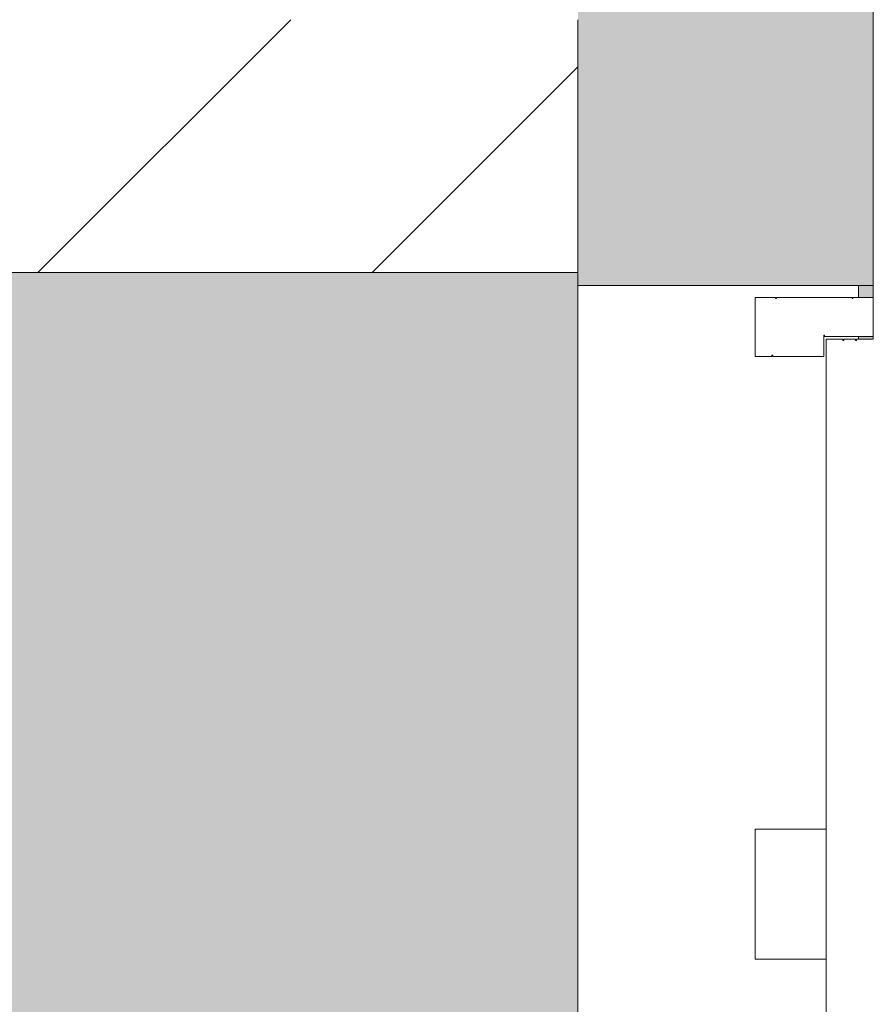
# Model space of a CAD drawing. Header units: millimetres. Extents: x -281 to 145437, y -16481 to 78869.
# Tile 191 of 256: x 21518 to 22240, y 44407 to 45240. Entities that reach past the tile are written whole.
import ezdxf

# ---------------------------------------------------------------- set-up
doc = ezdxf.new("R2010")
doc.units = ezdxf.units.MM
for name, color, linetype, lineweight in [('A--A23__Vloeren', 8, 'Continuous', 5), ('A--A2__Ruwbouw', 8, 'Continuous', 5), ('A--L21__Buitenwanden', 3, 'Continuous', 5), ('A--L22__Binnenwanden', 2, 'Continuous', 5), ('A--L23__Vloeren', 3, 'Continuous', 5), ('A--L3__Afbouw', 2, 'Continuous', 5)]:
    doc.layers.add(name, color=color, linetype=linetype, lineweight=lineweight)

# ---------------------------------------------------------------- blocks, each defined once
blk = doc.blocks.new('TBR-B-BWK-C-BES-ARC-R25_rvt-1-L_80_ 11')
at = {"layer": 'A--A2__Ruwbouw'}
h = blk.add_hatch(color=21, dxfattribs=at)
h.paths.add_polyline_path([(22240, 43725), (22240, 43985), (21990, 43985), (21990, 43725)])
h.paths.add_polyline_path([(21990, 45015), (22240, 45015), (22240, 45842), (21990, 45842), (21990, 45240)])
h.paths.add_polyline_path([(22240, 47540), (22240, 49790), (21990, 49790), (21990, 47540)])
at = {"layer": 'A--L22__Binnenwanden', "color": 231, "lineweight": 18}
for p, q in [((22240, 45015), (22240, 45842)), ((21990, 45240), (21990, 45015)), ((21990, 45015), (22240, 45015))]:
    blk.add_line(p, q, dxfattribs=at)
blk = doc.blocks.new('NLRS_30_DO_WB_deur enkel draai-SH_gen_cpz1 - 32_31_05_deur enkel gesloten_gen_plaatstaal_1010x2440-51066981-L_80_ 11')
at = {"layer": 'A--L3__Afbouw'}
for p, q in [((455, 50), (505, 50)), ((455, 35.8), (455, 50)), ((505, 50), (505, 32.8)), ((456, 35.8), (455, 35.8)), ((455, 35), (456, 35)), ((455, -8), (455, 35)), ((456, 35), (456, 35.8)), ((504, 32.8), (504, 32)), ((505, 32.8), (504, 32.8)), ((504, 32), (505, 32)), ((505, 32), (505, -32)), ((473, -8), (455, -8)), ((473, -8.8), (473, -8)), ((472, -8.8), (473, -8.8)), ((472, -50), (472, -8.8)), ((504, -32), (504, -32.8)), ((505, -32), (504, -32)), ((504, -32.8), (505, -32.8)), ((505, -32.8), (505, -50)), ((505, -50), (472, -50))]:
    blk.add_line(p, q, dxfattribs=at)
blk = doc.blocks.new('NLRS_30_DO_UN_paneel dicht-SH_gen_cpz - 32_30_paneel_gen-63257637-L_80_ 11')
at = {"layer": 'A--L3__Afbouw'}
for p, q in [((-469.5, 20), (469.5, 20)), ((469.5, 20), (469.5, 5.8)), ((468.5, 5.8), (468.5, 5)), ((469.5, 5.8), (468.5, 5.8)), ((468.5, 5), (469.5, 5)), ((469.5, 5), (469.5, -5)), ((468.5, -5), (468.5, -5.8)), ((469.5, -5), (468.5, -5)), ((468.5, -5.8), (469.5, -5.8)), ((469.5, -5.8), (469.5, -20))]:
    blk.add_line(p, q, dxfattribs=at)

msp = doc.modelspace()

# ---------------------------------------------------------------- hatches: boundary and pattern name
at = {"layer": 'A--A23__Vloeren'}
h = msp.add_hatch(color=10, dxfattribs=at)
h.paths.add_polyline_path([(22243.8, 18810), (22243.8, 22125), (22240, 22125), (22240, 18810)])
h.paths.add_polyline_path([(24850, 21200), (24850, 22800), (24181, 22800), (24181, 21200), (24202.31, 21200)])
h.paths.add_polyline_path([(24181, 24800), (24850, 24800), (24850, 26400), (24181, 26400), (24181, 24950.2)])
h.paths.add_polyline_path([(24850, 28400), (24850, 30000), (24135, 30000), (24135, 28400), (24681.42, 28400)])
h.paths.add_polyline_path([(24850, 32000), (24850, 33600), (24181, 33600), (24181, 32000), (24202.31, 32000)])
h.paths.add_polyline_path([(24202.31, 35600), (24850, 35600), (24850, 37200), (24181, 37200), (24181, 35600)])
h.paths.add_polyline_path([(24181, 39200), (24850, 39200), (24850, 40800), (24181, 40800), (24181, 39539.83)])
h.paths.add_polyline_path([(24181, 42800), (24850, 42800), (24850, 44400), (24181, 44400), (24181, 43345.82)])
h.paths.add_polyline_path([(16903.97, 43537.5), (16906.97, 43537.5), (16905.76, 43541.47), (16900.5, 43594.92), (16900.5, 43537.5)])
h.paths.add_polyline_path([(17493.03, 43537.5), (17499.5, 43537.5), (17499.5, 43594.92), (17494.24, 43541.47)])
h.paths.add_polyline_path([(17499.5, 43605.08), (17500, 43662.5), (17860, 43662.99), (17860, 49537.5), (17499.5, 49537.5), (17499.5, 49594.92), (17494.24, 49541.47), (17477.16, 49485.19), (17449.44, 49433.33), (17412.13, 49387.87), (17366.67, 49350.56), (17314.81, 49322.84), (17258.53, 49305.76), (17200, 49300), (17141.47, 49305.76), (17085.19, 49322.84), (17033.33, 49350.56), (16987.87, 49387.87), (16950.56, 49433.33), (16922.84, 49485.19), (16905.76, 49541.47), (16900.5, 49594.92), (16900, 49537.5), (16512.5, 49537.5), (16512.5, 49662.5), (16900.5, 49662.5), (16900.5, 49605.08), (16905.76, 49658.53), (16922.84, 49714.81), (16950.56, 49766.67), (16987.87, 49812.13), (17033.33, 49849.44), (17085.19, 49877.16), (17141.47, 49894.24), (17200, 49900), (17258.53, 49894.24), (17314.81, 49877.16), (17366.67, 49849.44), (17412.13, 49812.13), (17449.44, 49766.67), (17477.16, 49714.81), (17494.71, 49653.72), (17499.5, 49605.08), (17500, 49662.5), (17860, 49662.5), (17860, 49790), (22240, 49790), (22240, 49557), (24103.1, 49557), (24104.24, 49557), (24100, 49600), (24105.76, 49658.53), (24122.84, 49714.81), (24150.56, 49766.67), (24187.87, 49812.13), (24233.33, 49849.44), (24285.19, 49877.16), (24341.47, 49894.24), (24400, 49900), (24462.5, 49893.03), (24462.5, 49894.24), (24462.5, 49901.5), (24337.5, 49901.5), (24337.5, 53165), (24462.5, 53165), (24462.5, 53175), (24362.5, 53176), (24362.5, 53225), (24420.5, 53224), (24421.3, 53208), (24462.5, 53208), (24462.5, 53210.5), (24422.5, 53211.5), (24422.5, 54189.5), (24462.5, 54189.5), (24462.5, 54192), (24420.5, 54192), (24420.5, 54175), (24362.5, 54176), (24362.5, 54225), (24462.5, 54225), (24462.5, 54235), (24337.5, 54235), (24337.5, 55298.5), (24462.5, 55298.5), (24462.5, 55306.97), (24458.53, 55305.76), (24400, 55300), (24341.47, 55305.76), (24285.19, 55322.84), (24233.33, 55350.56), (24187.87, 55387.87), (24150.56, 55433.33), (24122.84, 55485.19), (24105.76, 55541.47), (24100, 55600), (24105.76, 55658.53), (24123.1, 55715.29), (24150.56, 55766.67), (24187.87, 55812.13), (24233.33, 55849.44), (24285.19, 55877.16), (24341.47, 55894.24), (24400, 55900), (24462.5, 55894.57), (24462.5, 55901.5), (24337.5, 55901.5), (24337.5, 56540), (10999, 56540), (10999, 49662.5), (12327.5, 49662.5), (12327.5, 49537.5), (10999, 49537.5), (10999, 43662.5), (14437.5, 43662.5), (14437.5, 49537.5), (13847.5, 49537.5), (13847.5, 49662.5), (15152.5, 49662.5), (15152.5, 49537.5), (14562.5, 49537.5), (14562.5, 43662.5), (16900.5, 43662.5), (16900.5, 43605.08), (16907.12, 43662.99), (16922.84, 43714.81), (16950.56, 43766.67), (16987.87, 43812.13), (17033.33, 43849.44), (17085.19, 43877.16), (17141.47, 43894.24), (17200, 43900), (17258.53, 43894.24), (17314.81, 43877.16), (17366.67, 43849.44), (17412.13, 43812.13), (17449.44, 43766.67), (17477.16, 43714.81), (17494.71, 43653.72), (17496.31, 43637.5)])
h.paths.add_polyline_path([(22227.5, 43985), (22240, 43985), (22240, 43995), (22227.5, 43995)])
h.paths.add_polyline_path([(22227.5, 44028), (22240, 44028), (22240, 44030.5), (22227.5, 44030.5)])
h.paths.add_polyline_path([(22227.5, 44969.5), (22240, 44969.5), (22240, 44972), (22227.5, 44972)])
h.paths.add_polyline_path([(22240, 45005), (22240, 45015), (22227.5, 45015), (22227.5, 45005)])
h.paths.add_polyline_path([(22227.5, 45842), (22240, 45842), (22240, 47540), (21990, 47540), (21990, 46090), (22227.5, 46090), (22227.5, 45883.15)])
h.paths.add_polyline_path([(24387.97, 49300.24), (24387.97, 49301.18), (24365.28, 49303.42)])
h.paths.add_polyline_path([(16452.5, 49537.5), (16453.5, 49595.5), (16469.5, 49596.3), (16470.5, 49637.5), (16502.5, 49637.5), (16501.5, 49537.5), (16453.5, 49537.5)])
h.paths.add_polyline_path([(15212.5, 49537.5), (15162.5, 49537.5), (15163.5, 49637.5), (15195.5, 49637.5), (15195.5, 49595.5), (15212.5, 49595.5), (15212.5, 49550)])
h.paths.add_polyline_path([(13788.5, 49537.5), (13787.5, 49537.5), (13788.5, 49595.5), (13804.5, 49596.3), (13805.5, 49637.5), (13837.5, 49637.5), (13836.5, 49537.5)])
h.paths.add_polyline_path([(12386.5, 49537.5), (12337.5, 49537.5), (12338.5, 49637.5), (12370.5, 49637.5), (12370.5, 49595.5), (12387.5, 49595.5), (12387.5, 49537.5)])
h.paths.add_polyline_path([(22287.5, 49570), (22248.5, 49570), (22249.5, 49573.5), (22248.5, 49573.5), (22249.5, 49630), (22288.5, 49630), (22288.5, 49622.5), (22298.5, 49622.5), (22298.5, 49573.5), (22312.5, 49572.7), (22313.5, 49570), (22298.5, 49570)])
h.paths.add_polyline_path([(24043.5, 49570), (24044.5, 49573.5), (24063.5, 49573.5), (24063.5, 49578), (24043.5, 49578), (24043.5, 49572.66)])
h.paths.add_polyline_path([(23723.19, 49570), (23593.81, 49570.84), (23594.5, 49573.5), (23608.5, 49573.5), (23608.5, 49622.5), (23618.5, 49623.3), (23619.5, 49630), (24088.5, 49630), (24087.5, 49626.5), (24088.5, 49626.5), (24087.5, 49570), (23891.6, 49570)])
h.paths.add_polyline_path([(23658.5, 49570), (23657.5, 49578), (23638.5, 49578), (23638.5, 49573.5), (23657.5, 49572.7)])
h.paths.add_polyline_path([(23418.46, 49570), (22318.5, 49570), (22318.5, 49577.5), (22308.5, 49578), (22308.5, 49626.5), (22294.5, 49627.3), (22293.5, 49630), (23613.5, 49630), (23612.5, 49626.5), (23598.5, 49626.5), (23598.5, 49577.5), (23588.5, 49576.7), (23587.5, 49570), (23528.5, 49570)])
h.paths.add_polyline_path([(23657.5, 49584), (23658.5, 49584), (23657.5, 49589.5), (23638.5, 49589.5), (23638.5, 49584)])
h.paths.add_polyline_path([(24063.5, 49584), (24063.5, 49589.5), (24043.5, 49589.5), (24044.5, 49584)])
h.paths.add_polyline_path([(16467, 49597.5), (15198, 49597.5), (15199, 49637.5), (16467, 49637.5), (16467, 49611.7)])
h.paths.add_polyline_path([(12735, 49597.5), (12373, 49597.5), (12374, 49637.5), (13802, 49637.5), (13801, 49597.5), (12736, 49597.5)])
h.paths.add_polyline_path([(12814, 49611.7), (12813, 49612.5), (12813, 49611.7)])
h.paths.add_polyline_path([(12814, 49622.5), (12813, 49623.3), (12813, 49622.5)])
h.paths.add_polyline_path([(11053.26, 49727.5), (11053.26, 50827.5), (11719.29, 50827.5), (11719.29, 49727.5)])
h.paths.add_polyline_path([(11719.29, 50935.27), (11053.26, 50935.27), (11053.26, 54145.27), (12803.26, 54145.27), (12803.26, 50935.27), (11745.34, 50935.27)])
h.paths.add_polyline_path([(20934, 51395.15), (20934, 53795.15), (21234, 53795.15), (21234, 51395.15)])
h.paths.add_polyline_path([(16987.87, 51400), (14794, 51400), (14794, 52500), (20434, 52500), (20434, 51400), (17000.9, 51400)])
h.paths.add_polyline_path([(23925.19, 52210), (23925.19, 52650), (24265.19, 52650), (24265.19, 52210), (24202.31, 52210)])
h.paths.add_polyline_path([(17888.48, 52687.04), (15203, 52687.04), (15203, 53087.04), (17888.48, 53087.04)])
h.paths.add_polyline_path([(17974, 52695.15), (17974, 53795.15), (20834, 53795.15), (20834, 52695.15), (19734.46, 52695.15)])
h.paths.add_polyline_path([(18722.5, 55196.06), (18722.5, 55736.06), (20522.5, 55736.06), (20522.5, 55196.06), (19411.17, 55196.06)])
h.paths.add_polyline_path([(17200, 55300), (17141.47, 55305.76), (17085.19, 55322.84), (17033.33, 55350.56), (16987.87, 55387.87), (16950.56, 55433.33), (16922.84, 55485.19), (16905.76, 55541.47), (16900, 55600), (16905.76, 55658.53), (16923.1, 55715.29), (16950.56, 55766.67), (16987.87, 55812.13), (17033.33, 55849.44), (17085.19, 55877.16), (17141.47, 55894.24), (17200, 55900), (17258.53, 55894.24), (17314.81, 55877.16), (17366.67, 55849.44), (17412.13, 55812.13), (17449.44, 55766.67), (17477.16, 55714.81), (17494.71, 55653.72), (17500, 55600), (17494.24, 55541.47), (17477.16, 55485.19), (17449.44, 55433.33), (17412.13, 55387.87), (17366.67, 55350.56), (17314.81, 55322.84), (17258.53, 55305.76)])
h.paths.add_polyline_path([(11039, 55555.15), (11039, 56355.15), (12239, 56354.95), (12239, 55555.15), (11448.12, 55555.15)])
h.paths.add_polyline_path([(12289, 55555.15), (12289, 56355.15), (13489, 56355.15), (13489, 55555.15), (12703.57, 55555.15)])
h.paths.add_polyline_path([(13539, 55555.15), (13539, 56355.15), (14739, 56355.15), (14739, 55555.15), (13661.8, 55555.15)])
h = msp.add_hatch(color=10, dxfattribs=at)
h.paths.add_polyline_path([(18385, 43725), (21990, 43725), (21990, 45026), (19760, 45026), (19760, 44795), (19635, 44795), (19635, 45026), (18385, 45026), (18385, 43980.15)])
h.paths.add_polyline_path([(19695, 43735), (19635, 43736), (19635, 43785), (19693, 43784), (19693.8, 43768), (19735, 43767), (19735, 43735), (19709.2, 43735)])
h.paths.add_polyline_path([(19710, 43770.5), (19709.2, 43770.5), (19695, 43771.5), (19695, 44749.5), (19735, 44748.5), (19735, 43770.5), (19717, 43770.5)])
h.paths.add_polyline_path([(19635, 44735), (19635, 44785), (19735, 44784), (19735, 44752), (19693, 44752), (19693, 44735), (19647.5, 44735)])
at = {"layer": 'A--A2__Ruwbouw'}
h = msp.add_hatch(dxfattribs=at)
h.set_pattern_fill('FP_122', color=256, angle=-315, style=0, pattern_type=2)
h.set_pattern_definition([(225, (20050, 45240), (141.421, -141.421), [])])
h.paths.add_polyline_path([(21990, 45026), (21990, 45240), (18110, 45240), (18110, 45026), (21806.74, 45026)])

# ---------------------------------------------------------------- linework, layer by layer
at = {"layer": 'A--L21__Buitenwanden'}
for p, q in [((21990, 45026), (21990, 45240)), ((19735, 45026), (21990, 45026)), ((22140, 44445), (22140, 44555)), ((22140, 44555), (22200, 44555)), ((22200, 44445), (22140, 44445))]:
    msp.add_line(p, q, dxfattribs=at)
at = {"layer": 'A--L23__Vloeren', "color": 7}
for p, q in [((21990, 43985), (21990, 45015)), ((22227.5, 45015), (22227.5, 45005)), ((22240, 45015), (22240, 45005)), ((22227.5, 44972), (22227.5, 44969.5)), ((22240, 44972), (22240, 44969.5))]:
    msp.add_line(p, q, dxfattribs=at)

# ---------------------------------------------------------------- block references
at = {"lineweight": 5}
msp.add_blockref('TBR-B-BWK-C-BES-ARC-R25_rvt-1-L_80_ 11', (0, 0), dxfattribs=at)
at = {"layer": 'A--L3__Afbouw', "rotation": 90}
for name, p in [('NLRS_30_DO_WB_deur enkel draai-SH_gen_cpz1 - 32_31_05_deur enkel gesloten_gen_plaatstaal_1010x2440-51066981-L_80_ 11', (22190, 44500)), ('NLRS_30_DO_UN_paneel dicht-SH_gen_cpz - 32_30_paneel_gen-63257637-L_80_ 11', (22220, 44500))]:
    msp.add_blockref(name, p, dxfattribs=at)

doc.saveas('drawing.dxf')
